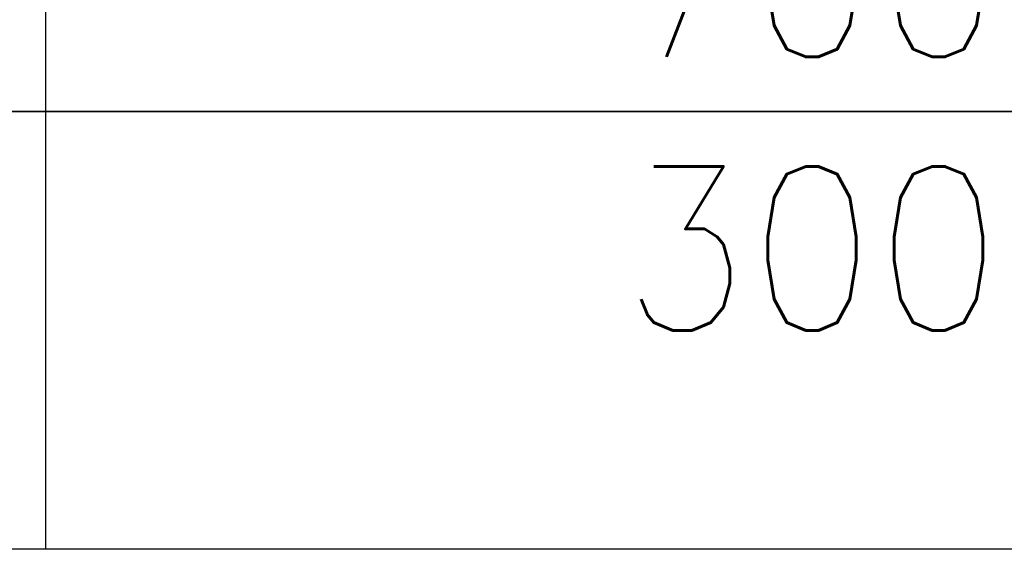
# Model space of a CAD drawing. Header units: millimetres. Extents: x -56303 to -45239, y -20463 to -4540.
# Tile 226 of 256: x -47139 to -47094, y -11351 to -11327. Entities that reach past the tile are written whole.
import ezdxf

# ---------------------------------------------------------------- set-up
doc = ezdxf.new("R2010")
doc.units = ezdxf.units.MM
for name, color, linetype in [('_HVAC_opis', 3, 'Continuous'), ('FLUID-N1', 7, 'Continuous'), ('FLUID-N1-75-DIM', 7, 'Continuous')]:
    doc.layers.add(name, color=color, linetype=linetype)
doc.styles.add('OPIS1', font='ROMANS.SHX', dxfattribs={"width": 0.9})

# ---------------------------------------------------------------- blocks, each defined once
blk = doc.blocks.new('*U1394')
at = {"color": 132, "linetype": 'Continuous', "lineweight": -2}
blk.add_line((-175, -395), (-175, 395), dxfattribs=at)
at = {"color": 0, "linetype": 'ByBlock', "lineweight": -2}
blk.add_line((-175, 350), (175, 350), dxfattribs=at)

msp = doc.modelspace()

# ---------------------------------------------------------------- linework, layer by layer
at = {"color": 132, "linetype": 'Continuous', "lineweight": -2}
msp.add_line((-47142.677, -11331.257), (-47063.677, -11331.257), dxfattribs=at)
at = {"layer": '_HVAC_opis', "color": 252}
msp.add_line((-45238.823, -11351.257), (-47714.052, -11351.257), dxfattribs=at)
at = {"layer": 'FLUID-N1', "color": 132, "linetype": 'Continuous'}
msp.add_line((-47138.177, -11351.257), (-47138.177, -11331.257), dxfattribs=at)

# ---------------------------------------------------------------- block references
at = {"layer": 'FLUID-N1', "color": 132, "linetype": 'Continuous', "xscale": 0.1000000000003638, "yscale": 0.1000000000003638, "zscale": 0.1, "rotation": 90}
msp.add_blockref('*U1394', (-47103.177, -11313.757), dxfattribs=at)

# ---------------------------------------------------------------- texts
at = {"layer": 'FLUID-N1-75-DIM', "color": 61, "insert": (-47103.177, -11331.257), "char_height": 7.5, "attachment_point": 5, "style": 'OPIS1'}
msp.add_mtext('700\\P300', dxfattribs=at)

doc.saveas('drawing.dxf')
